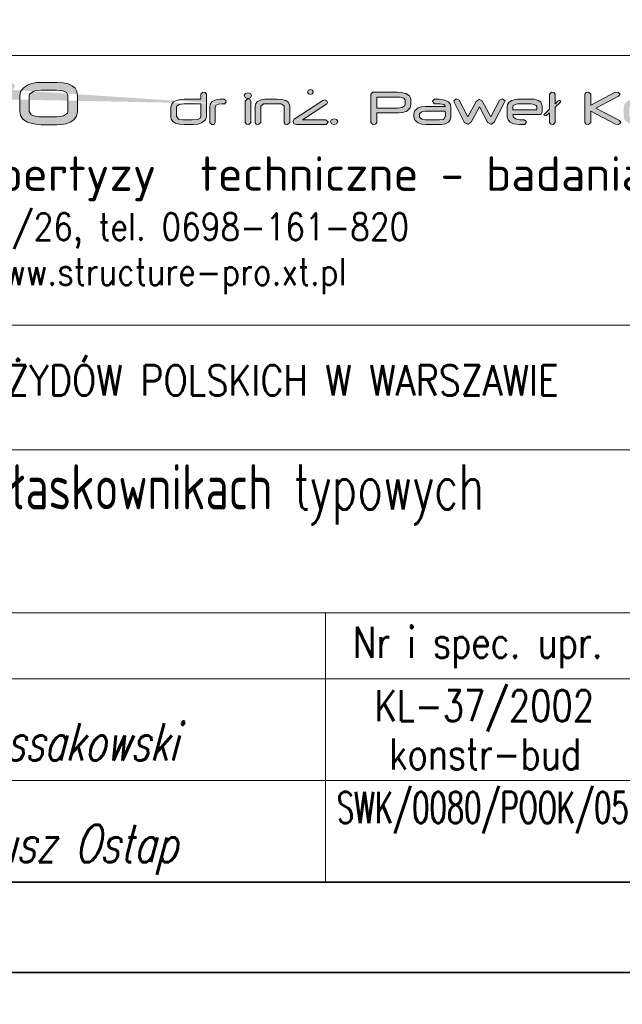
# Model space of a CAD drawing. Header units: millimetres. Extents: x -176817 to 571382, y -58489 to 156123.
# Tile 79 of 256: x -153543 to -152873, y 91067 to 92161. Entities that reach past the tile are written whole.
import ezdxf
from ezdxf.enums import TextEntityAlignment as Align

# ---------------------------------------------------------------- set-up
doc = ezdxf.new("R2010")
doc.units = ezdxf.units.MM
doc.header["$LTSCALE"] = 0.2
doc.layers.get('0').update_dxf_attribs({"lineweight": 13})
for name, color, linetype, lineweight in [('-AAA Kontur', 7, 'Continuous', 35), ('-AAA Widok', 2, 'Continuous', 30), ('Konstrukcja', 2, 'Continuous', 13), ('Prz', 5, 'Continuous', 13), ('SIATKA', 5, 'Continuous', 13), ('TABELA', 7, 'Continuous', 13)]:
    doc.layers.add(name, color=color, linetype=linetype, lineweight=lineweight)
doc.styles.add('Annotative', font='txt')
doc.styles.add('Pozycja 2', font='ariali.ttf', dxfattribs={"width": 0.8})
doc.styles.add('ROMANS', font='romans.shx')

# ---------------------------------------------------------------- blocks, each defined once
blk = doc.blocks.new('structure pro')
h = blk.add_hatch(color=7)
h.dxf.hatch_style = 1
h.paths.add_polyline_path([(739.2, 22.6), (739.75, 24.09), (741.79, 25.19), (745.17, 25.58), (748.07, 25.58), (749.33, 27.39), (749.17, 28.65), (747.37, 29.9), (747.13, 29.9), (743.75, 29.75), (741, 29.43), (738.81, 28.88), (738.33, 28.65), (735.98, 27.23), (734.56, 25.19), (734.09, 22.6), (734.09, 8.31), (734.09, 7.76), (735.9, 6.34), (738.18, 6.5), (739.2, 8.31)])
h.paths.add_polyline_path([(553.28, 43.25), (550.33, 45.35), (549.87, 45.35), (544.24, 45.15), (539.6, 44.63), (536, 43.65), (535.15, 43.39), (531.22, 40.96), (528.86, 37.63), (528.08, 33.24), (528.08, 9.48), (528.21, 8.44), (531.15, 6.21), (534.95, 6.47), (536.72, 9.42), (536.72, 33.24), (537.63, 35.79), (540.91, 37.56), (546.6, 38.22), (551.38, 38.28), (553.54, 41.29)])
h.paths.add_polyline_path([(115.83, 43.25), (112.82, 45.35), (112.42, 45.35), (106.8, 45.15), (102.15, 44.63), (98.48, 43.65), (97.7, 43.39), (93.77, 40.96), (91.42, 37.63), (90.63, 33.24), (90.63, 9.48), (90.7, 8.44), (93.71, 6.21), (97.44, 6.47), (99.2, 9.42), (99.2, 33.24), (100.12, 35.79), (103.46, 37.56), (109.15, 38.22), (113.93, 38.28), (116.02, 41.29)])
h.paths.add_polyline_path([(1436.84, 35.09), (1434.56, 35.72), (1432.28, 35.09), (1431.18, 33.12), (1432.28, 31.08), (1434.56, 30.45), (1436.84, 31.08), (1437.86, 33.12)])
h.paths.add_polyline_path([(1436.13, 29.75), (1433.93, 29.98), (1432.05, 28.02), (1432.05, 8.31), (1432.99, 6.58), (1435.27, 6.34), (1437.15, 8.31), (1437.15, 28.02)])
h.paths.add_polyline_path([(1405.27, 36.11), (1403.07, 36.19), (1401.18, 34.3), (1401.18, 8.31), (1403.07, 6.34), (1405.27, 6.58), (1406.29, 8.31), (1406.29, 15.45), (1423.96, 6.58), (1426.47, 6.34), (1428.59, 8.15), (1427.33, 10.03), (1411.08, 18.12), (1426.94, 26.06), (1428.28, 27.86), (1426.08, 29.67), (1423.72, 29.51), (1406.29, 20.79), (1406.29, 34.3)])
h.paths.add_polyline_path([(1385.4, 28.65), (1383.59, 29.9), (1380.45, 29.83), (1377.94, 29.75), (1377.15, 29.67), (1374.48, 29.35), (1373.38, 29.04), (1370.71, 27.86), (1369.14, 26.13), (1368.67, 23.86), (1368.67, 22.6), (1368.82, 20.95), (1369.77, 19.22), (1371.34, 17.81), (1373.62, 16.87), (1376.6, 16.32), (1380.21, 16.08), (1388.62, 16.08), (1389.09, 16.08), (1392.07, 15.53), (1393.01, 13.96), (1393.01, 13.1), (1392.94, 12.47), (1391.44, 11.13), (1388.22, 10.74), (1370.71, 10.74), (1369.77, 10.51), (1368.75, 8.31), (1368.82, 7.68), (1370.71, 6.34), (1388.14, 6.34), (1389.64, 6.42), (1392.78, 6.81), (1395.21, 7.68), (1397.02, 9.01), (1398.04, 10.82), (1398.43, 13.1), (1398.43, 14.2), (1398.43, 14.35), (1397.96, 16.55), (1396.78, 18.28), (1394.9, 19.54), (1392.23, 20.24), (1388.85, 20.48), (1380.29, 20.48), (1377.15, 20.71), (1374.64, 21.42), (1373.85, 22.6), (1373.85, 23.86), (1373.93, 24.33), (1376.36, 25.43), (1376.68, 25.43), (1379.9, 25.51), (1383.59, 25.51), (1384.22, 25.58), (1385.55, 27.39)])
h.paths.add_polyline_path([(1324.29, 28.8), (1321.55, 29.98), (1321.47, 29.98), (1319.19, 28.33), (1319.5, 27.08), (1328.85, 8.46), (1329.09, 8.15), (1332.07, 6.74), (1332.38, 6.74), (1335.21, 8.38), (1342.99, 22.76), (1350.6, 8.46), (1350.68, 8.31), (1353.67, 6.81), (1353.98, 6.81), (1356.81, 8.46), (1366.39, 27.08), (1366.7, 28.33), (1366.7, 28.41), (1364.27, 29.98), (1361.6, 28.8), (1353.67, 13.49), (1345.89, 27.78), (1345.89, 27.86), (1342.99, 29.51), (1342.75, 29.51), (1340, 27.78), (1332.23, 13.49)])
h.paths.add_polyline_path([(1308.59, 29.67), (1305.13, 29.9), (1296.49, 29.9), (1293.98, 29.75), (1291.15, 29.2), (1288.8, 28.33), (1286.6, 26.92), (1285.11, 24.8), (1284.56, 22.36), (1284.56, 13.65), (1284.95, 11.45), (1286.36, 9.41), (1288.8, 7.83), (1290.84, 7.13), (1293.59, 6.58), (1296.49, 6.34), (1305.13, 6.34), (1307.49, 6.5), (1310.32, 6.97), (1312.59, 7.76), (1314.56, 9.01), (1316.05, 11.05), (1316.6, 13.65), (1316.6, 22.36), (1316.6, 22.44), (1316.28, 24.72), (1315.26, 26.61), (1313.69, 28.02), (1311.49, 29.04)])
h.paths.add_polyline_path([(1296.57, 25.51), (1304.97, 25.51), (1308.43, 25.19), (1310.63, 24.33), (1311.34, 22.76), (1311.34, 13.65), (1311.18, 12.86), (1308.82, 11.29), (1307.8, 11.05), (1304.97, 10.74), (1296.57, 10.74), (1295.08, 10.74), (1292.41, 11.21), (1291, 11.84), (1289.74, 13.65), (1289.74, 22.36), (1289.97, 23.39), (1292.33, 24.96), (1293.67, 25.27)], flags=16)
h.paths.add_polyline_path([(1258.48, 36.11), (1256.28, 36.19), (1254.4, 34.3), (1254.4, 8.31), (1256.28, 6.34), (1258.48, 6.58), (1259.5, 8.31), (1259.5, 15.45), (1277.17, 6.58), (1279.69, 6.34), (1281.81, 8.15), (1280.55, 10.03), (1264.29, 18.12), (1280.16, 26.06), (1281.49, 27.86), (1279.29, 29.67), (1276.94, 29.51), (1259.5, 20.79), (1259.5, 34.3)])
h.paths.add_polyline_path([(1240.1, 29.75), (1235.86, 29.9), (1233.9, 27.94), (1233.9, 27.63), (1235.86, 25.51), (1237.04, 25.51), (1237.28, 25.51), (1238.14, 25.58), (1238.85, 25.58), (1240.57, 25.51), (1244.34, 24.8), (1245.84, 23.15), (1227.54, 23.15), (1223.61, 22.76), (1220.47, 21.66), (1220.31, 21.58), (1217.56, 19.3), (1216.7, 16.16), (1216.7, 13.18), (1216.7, 13.02), (1217.72, 10.11), (1220.71, 7.83), (1223.93, 6.74), (1227.69, 6.34), (1240.34, 6.34), (1242.15, 6.42), (1245.99, 7.05), (1248.74, 8.46), (1250.39, 10.58), (1250.94, 13.41), (1250.94, 22.68), (1250.55, 24.96), (1248.66, 27.39), (1245.29, 29.04), (1243.56, 29.35)])
h.paths.add_polyline_path([(1240.42, 10.74), (1227.54, 10.74), (1224.16, 11.21), (1221.88, 13.25), (1221.88, 16.24), (1224.08, 18.2), (1227.46, 18.75), (1245.76, 18.75), (1245.76, 17.89), (1245.84, 16.71), (1245.84, 15.53), (1245.84, 14.67), (1245.84, 14.12), (1244.34, 11.29), (1244.11, 11.13)], flags=16)
h.paths.add_polyline_path([(1200.91, 28.65), (1199.11, 29.9), (1196.04, 29.83), (1193.45, 29.75), (1192.67, 29.67), (1190, 29.35), (1188.9, 29.04), (1186.31, 27.86), (1184.74, 26.13), (1184.19, 23.86), (1184.19, 22.6), (1184.42, 20.95), (1185.29, 19.22), (1186.86, 17.81), (1189.13, 16.87), (1192.12, 16.32), (1195.73, 16.08), (1204.13, 16.08), (1204.61, 16.08), (1207.59, 15.53), (1208.53, 13.96), (1208.53, 13.1), (1208.45, 12.47), (1206.96, 11.13), (1203.74, 10.74), (1186.23, 10.74), (1185.29, 10.51), (1184.26, 8.31), (1184.34, 7.68), (1186.23, 6.34), (1203.66, 6.34), (1205.16, 6.42), (1208.3, 6.81), (1210.81, 7.68), (1212.54, 9.01), (1213.56, 10.82), (1213.95, 13.1), (1213.95, 14.2), (1213.95, 14.35), (1213.48, 16.55), (1212.3, 18.28), (1210.42, 19.54), (1207.75, 20.24), (1204.37, 20.48), (1195.81, 20.48), (1192.67, 20.71), (1190.15, 21.42), (1189.37, 22.6), (1189.37, 23.86), (1189.45, 24.33), (1191.88, 25.43), (1192.2, 25.43), (1195.42, 25.51), (1199.11, 25.51), (1199.74, 25.58), (1201.07, 27.39)])
h.paths.add_polyline_path([(1169.11, 28.65), (1167.3, 29.9), (1164.16, 29.83), (1161.65, 29.75), (1160.86, 29.67), (1158.19, 29.35), (1157.09, 29.04), (1154.42, 27.86), (1152.85, 26.13), (1152.38, 23.86), (1152.38, 22.6), (1152.54, 20.95), (1153.48, 19.22), (1155.05, 17.81), (1157.33, 16.87), (1160.23, 16.32), (1163.92, 16.08), (1172.33, 16.08), (1172.72, 16.08), (1175.7, 15.53), (1176.72, 13.96), (1176.72, 13.1), (1176.65, 12.47), (1175.15, 11.13), (1171.86, 10.74), (1154.34, 10.74), (1153.48, 10.51), (1152.46, 8.31), (1152.54, 7.68), (1154.34, 6.34), (1171.86, 6.34), (1173.35, 6.42), (1176.49, 6.81), (1178.92, 7.68), (1180.73, 9.01), (1181.75, 10.82), (1182.07, 13.1), (1182.07, 14.2), (1182.07, 14.35), (1181.67, 16.55), (1180.49, 18.28), (1178.61, 19.54), (1175.94, 20.24), (1172.56, 20.48), (1163.92, 20.48), (1160.78, 20.71), (1158.35, 21.42), (1157.48, 22.6), (1157.48, 23.86), (1157.64, 24.33), (1160.08, 25.43), (1160.39, 25.43), (1163.61, 25.51), (1167.3, 25.51), (1167.93, 25.58), (1169.26, 27.39)])
h.paths.add_polyline_path([(1141.62, 29.67), (1138.16, 29.9), (1129.52, 29.9), (1127.01, 29.75), (1124.18, 29.2), (1121.83, 28.33), (1119.63, 26.92), (1118.06, 24.8), (1117.59, 22.36), (1117.59, 13.65), (1117.98, 11.45), (1119.39, 9.41), (1121.83, 7.83), (1123.87, 7.13), (1126.62, 6.58), (1129.52, 6.34), (1138.16, 6.34), (1140.52, 6.5), (1143.35, 6.97), (1145.62, 7.76), (1147.59, 9.01), (1149.08, 11.05), (1149.63, 13.65), (1149.63, 22.36), (1149.63, 22.44), (1149.24, 24.72), (1148.29, 26.61), (1146.72, 28.02), (1144.45, 29.04)])
h.paths.add_polyline_path([(1129.6, 25.51), (1138.01, 25.51), (1141.46, 25.19), (1143.66, 24.33), (1144.37, 22.76), (1144.37, 13.65), (1144.13, 12.86), (1141.85, 11.29), (1140.83, 11.05), (1138.01, 10.74), (1129.6, 10.74), (1128.11, 10.74), (1125.44, 11.21), (1123.95, 11.84), (1122.77, 13.65), (1122.77, 22.36), (1123.01, 23.39), (1125.36, 24.96), (1126.7, 25.27)], flags=16)
h.paths.add_polyline_path([(1086.96, 34.3), (1084.99, 36.19), (1082.72, 36.11), (1081.62, 34.3), (1081.62, 8.31), (1082.72, 6.58), (1084.99, 6.34), (1086.96, 8.31), (1086.96, 18.67), (1109.81, 6.66), (1112.64, 6.34), (1114.84, 8.15), (1113.58, 10.03), (1091.75, 21.58), (1112.8, 32.65), (1114.13, 34.46), (1111.93, 36.19), (1108.95, 36.03), (1086.96, 24.33)])
h.paths.add_polyline_path([(1052.94, 36.11), (1050.74, 36.19), (1048.78, 34.3), (1048.78, 20.56), (1044.07, 15.92), (1043.59, 15.14), (1044.62, 14.35), (1046.11, 14.67), (1048.78, 17.26), (1048.78, 8.31), (1049.88, 6.58), (1052.08, 6.34), (1053.96, 8.31), (1053.96, 22.29), (1058.83, 27), (1059.22, 27.78), (1058.2, 28.57), (1056.79, 28.33), (1053.96, 25.58), (1053.96, 34.3)])
h.paths.add_polyline_path([(1034.65, 29.67), (1031.51, 29.9), (1021.93, 29.9), (1019.02, 29.75), (1016.2, 29.28), (1013.92, 28.49), (1011.56, 27), (1009.99, 24.96), (1009.52, 22.44), (1009.52, 13.8), (1009.52, 13.1), (1010.38, 10.66), (1012.35, 8.54), (1013.05, 8.07), (1015.41, 7.13), (1018.63, 6.58), (1021.14, 6.42), (1022.32, 6.42), (1025.39, 6.34), (1026.01, 6.42), (1027.27, 8.31), (1027.19, 9.41), (1025.39, 10.74), (1023.89, 10.74), (1021.22, 10.82), (1018.79, 11.13), (1017.53, 11.53), (1015.49, 13.02), (1014.86, 15.45), (1014.86, 15.61), (1040.54, 15.61), (1040.86, 15.61), (1041.96, 17.73), (1041.96, 23.39), (1041.8, 24.72), (1040.62, 26.92), (1038.27, 28.57), (1037.24, 29.04)])
h.paths.add_polyline_path([(1022.71, 25.58), (1026.41, 25.58), (1028.06, 25.58), (1031.9, 25.35), (1034.73, 24.88), (1036.38, 24.01), (1036.93, 22.99), (1036.93, 20.09), (1014.7, 20.09), (1014.7, 22.76), (1015.18, 24.01), (1017.92, 25.19), (1019.89, 25.43)], flags=16)
h.paths.add_polyline_path([(965.23, 28.8), (962.48, 29.98), (962.4, 29.98), (960.04, 28.33), (960.36, 27.08), (969.78, 8.46), (969.94, 8.15), (973, 6.74), (973.32, 6.74), (976.14, 8.38), (983.84, 22.76), (991.46, 8.46), (991.54, 8.31), (994.52, 6.81), (994.91, 6.81), (997.66, 8.46), (1007.24, 27.08), (1007.64, 28.33), (1007.64, 28.41), (1005.2, 29.98), (1002.45, 28.8), (994.52, 13.49), (986.82, 27.78), (986.75, 27.86), (983.84, 29.51), (983.68, 29.51), (980.85, 27.78), (973.16, 13.49)])
h.paths.add_polyline_path([(946.61, 29.75), (942.37, 29.9), (940.41, 27.94), (940.41, 27.63), (942.37, 25.51), (943.55, 25.51), (943.79, 25.51), (944.65, 25.58), (945.36, 25.58), (947.08, 25.51), (950.85, 24.8), (952.35, 23.15), (934.05, 23.15), (930.2, 22.76), (926.98, 21.66), (926.82, 21.58), (924.07, 19.3), (923.21, 16.16), (923.21, 13.18), (923.21, 13.02), (924.23, 10.11), (927.21, 7.83), (930.43, 6.74), (934.2, 6.34), (946.85, 6.34), (948.66, 6.42), (952.5, 7.05), (955.25, 8.46), (956.9, 10.58), (957.45, 13.41), (957.45, 22.68), (957.06, 24.96), (955.17, 27.39), (951.8, 29.04), (950.07, 29.35)])
h.paths.add_polyline_path([(946.93, 10.74), (934.05, 10.74), (930.67, 11.21), (928.39, 13.25), (928.39, 16.24), (930.59, 18.2), (933.97, 18.75), (952.27, 18.75), (952.27, 17.89), (952.35, 16.71), (952.35, 15.53), (952.35, 14.67), (952.35, 14.12), (950.85, 11.29), (950.62, 11.13)], flags=16)
h.paths.add_polyline_path([(911.82, 35.95), (907.89, 36.19), (885.28, 36.19), (883.31, 34.3), (883.31, 8.31), (885.28, 6.34), (887.63, 6.58), (888.81, 8.31), (888.81, 17.02), (907.66, 17.02), (909.07, 17.1), (912.76, 17.49), (915.98, 18.52), (917.4, 19.22), (919.68, 21.66), (920.46, 24.96), (920.46, 29.59), (920.38, 30.3), (918.97, 32.97), (915.75, 34.93), (915.12, 35.17)])
h.paths.add_polyline_path([(888.81, 31.79), (907.97, 31.79), (910.41, 31.71), (913.86, 30.85), (915.04, 29.2), (915.04, 25.11), (914.57, 23.54), (912.29, 22.05), (907.97, 21.5), (888.81, 21.5)], flags=16)
h.paths.add_polyline_path([(851.51, 11.05), (852.6, 9.09), (851.51, 7.05), (849.23, 6.42), (846.95, 7.05), (845.85, 9.09), (846.95, 11.05), (849.23, 11.68)])
h.paths.add_polyline_path([(828.34, 38.54), (827.32, 38.7), (825.59, 38.07), (824.72, 36.42), (825.59, 34.77), (827.39, 34.22), (829.12, 34.85), (829.99, 36.42), (829.75, 37.36), (829.2, 38.07)])
h.paths.add_polyline_path([(842.47, 28.41), (840.82, 29.12), (838.86, 28.49), (812.39, 11.29), (810.98, 9.17), (812.16, 7.05), (814.59, 6.34), (841.69, 6.34), (841.85, 6.34), (843.73, 8.54), (843.73, 8.7), (841.69, 10.74), (820.17, 10.82), (842.47, 25.35), (843.1, 26.68)])
h.paths.add_polyline_path([(801.01, 29.59), (796.45, 29.9), (788.05, 29.9), (784.99, 29.75), (781.14, 29.04), (778.39, 27.7), (776.74, 25.74), (776.19, 23.15), (776.19, 8.31), (777.21, 6.58), (779.41, 6.34), (781.37, 8.31), (781.37, 23.23), (781.37, 23.39), (783.89, 25.35), (785.3, 25.43), (787.58, 25.51), (796.45, 25.51), (798.96, 25.51), (800.38, 25.35), (800.77, 25.27), (802.97, 23.23), (802.97, 8.31), (804.07, 6.58), (806.27, 6.34), (808.23, 8.31), (808.23, 23.23), (808, 24.8), (806.82, 27.08), (804.46, 28.65)])
h.paths.add_polyline_path([(771.79, 35.09), (769.51, 35.72), (767.24, 35.09), (766.14, 33.12), (767.24, 31.08), (769.51, 30.45), (771.79, 31.08), (772.89, 33.12)])
h.paths.add_polyline_path([(771.16, 29.75), (768.96, 29.98), (767, 28.02), (767, 8.31), (768.02, 6.58), (770.22, 6.34), (772.18, 8.31), (772.18, 28.02)])
h.paths.add_polyline_path([(730.01, 36.03), (727.81, 36.19), (725.85, 34.3), (725.85, 29.67), (710.45, 29.67), (706.84, 29.51), (703.23, 28.65), (700.56, 27.23), (698.91, 25.11), (698.2, 22.36), (698.12, 20.09), (698.12, 16.08), (698.2, 13.02), (698.52, 11.21), (699.93, 9.09), (702.44, 7.6), (705.98, 6.66), (710.53, 6.34), (718.39, 6.34), (719.49, 6.42), (723.18, 6.81), (726.4, 7.83), (727.5, 8.38), (730.17, 10.66), (731.03, 13.57), (731.03, 34.3)])
h.paths.add_polyline_path([(717.91, 10.74), (710.45, 10.74), (709.35, 10.74), (706.06, 10.98), (705.03, 11.37), (703.39, 13.96), (703.39, 22.29), (703.7, 23.39), (705.9, 24.88), (710.3, 25.35), (725.85, 25.35), (725.85, 13.73), (725.22, 12.23), (722.63, 11.13)], flags=16)
h.paths.add_polyline_path([(598.24, 45.02), (592.41, 45.35), (578.08, 45.35), (573.83, 45.15), (569.18, 44.3), (565.19, 42.73), (561.52, 40.38), (558.97, 36.97), (558.12, 32.78), (558.12, 18.38), (558.77, 14.72), (561.13, 11.25), (565.25, 8.63), (568.59, 7.46), (573.17, 6.54), (578.08, 6.21), (592.41, 6.21), (596.34, 6.34), (601.05, 7.13), (604.91, 8.57), (608.12, 10.66), (610.67, 14.07), (611.52, 18.38), (611.52, 32.85), (611.52, 33.05), (610.93, 36.84), (609.36, 39.92), (606.68, 42.27), (602.95, 43.97)])
h.paths.add_polyline_path([(578.21, 38.08), (592.15, 38.08), (597.91, 37.63), (601.58, 36.06), (602.82, 33.44), (602.82, 18.38), (602.49, 17.01), (598.63, 14.39), (596.93, 13.93), (592.22, 13.41), (578.21, 13.41), (575.72, 13.54), (571.27, 14.26), (568.85, 15.31), (566.76, 18.38), (566.76, 32.78), (567.22, 34.55), (571.14, 37.1), (573.3, 37.69)], flags=16)
h.paths.add_polyline_path([(508.97, 45.09), (502.82, 45.35), (489.14, 45.35), (484.49, 45.22), (479.71, 44.63), (476.24, 43.65), (472.71, 41.55), (470.29, 38.15), (469.44, 33.77), (469.44, -1.45), (469.57, -2.43), (472.65, -4.65), (476.31, -4.33), (478.08, -1.45), (478.08, 6.54), (504.91, 6.54), (510.08, 6.8), (514.92, 7.78), (518.65, 9.42), (521.4, 11.84), (522.97, 14.92), (523.56, 18.65), (523.56, 33.83), (523.5, 34.55), (522.78, 37.82), (520.95, 40.57), (518.07, 42.67), (514.07, 44.17)])
h.paths.add_polyline_path([(504.91, 13.74), (478.08, 13.74), (478.08, 33.5), (478.08, 33.9), (479.52, 36.25), (483.31, 37.69), (489.47, 38.15), (502.95, 38.15), (506.09, 38.08), (510.08, 37.76), (512.9, 36.84), (514.86, 33.77), (514.86, 18.52), (513.94, 16.09), (510.67, 14.33)], flags=16)
h.paths.add_polyline_path([(405.23, 45.02), (400.13, 45.41), (384.03, 45.41), (379.25, 45.22), (374.61, 44.43), (370.74, 43.06), (366.75, 40.57), (364.2, 37.17), (363.35, 32.98), (363.35, 18.58), (363.41, 17.47), (364.85, 13.41), (368.13, 9.81), (369.3, 9.09), (373.3, 7.46), (378.6, 6.47), (382.79, 6.28), (384.75, 6.21), (389.85, 6.21), (390.9, 6.28), (393.06, 9.42), (392.8, 11.32), (389.85, 13.41), (387.37, 13.48), (382.98, 13.61), (378.79, 14.13), (376.83, 14.79), (373.43, 17.34), (372.25, 21.26), (372.25, 21.59), (415.12, 21.59), (415.64, 21.59), (417.47, 25.13), (417.47, 34.55), (417.28, 36.78), (415.25, 40.44), (411.32, 43.19), (409.62, 43.91)])
h.paths.add_polyline_path([(385.4, 38.22), (391.56, 38.28), (394.24, 38.22), (400.72, 37.82), (405.37, 36.97), (408.18, 35.66), (409.1, 33.83), (409.1, 29.05), (371.99, 29.05), (371.99, 33.5), (372.84, 35.6), (377.42, 37.56), (380.69, 37.95)], flags=16)
edge = h.paths.add_edge_path()
edge.add_line((357.72, 38.28), (359.88, 41.29))
edge.add_line((359.88, 41.29), (359.62, 43.25))
edge.add_line((359.62, 43.25), (356.67, 45.35))
edge.add_line((356.67, 45.35), (356.21, 45.35))
edge.add_line((356.21, 45.35), (350.59, 45.15))
edge.add_line((350.59, 45.15), (345.94, 44.63))
edge.add_line((345.94, 44.63), (342.34, 43.65))
edge.add_line((342.34, 43.65), (341.49, 43.39))
edge.add_line((341.49, 43.39), (337.56, 40.96))
edge.add_line((337.56, 40.96), (335.21, 37.63))
edge.add_line((335.21, 37.63), (334.42, 33.24))
edge.add_line((334.42, 33.24), (334.42, 9.48))
edge.add_line((334.42, 9.48), (334.55, 8.44))
edge.add_line((334.55, 8.44), (337.5, 6.21))
edge.add_line((337.5, 6.21), (341.23, 6.47))
edge.add_line((341.23, 6.47), (343.06, 9.42))
edge.add_line((343.06, 9.42), (343.06, 33.24))
edge.add_line((343.06, 33.24), (343.98, 35.79))
edge.add_line((343.98, 35.79), (347.25, 37.56))
edge.add_line((347.25, 37.56), (352.94, 38.22))
edge.add_line((352.94, 38.22), (357.72, 38.28))
edge.add_line((357.72, 38.28), (352.94, 38.22))
h.paths.add_polyline_path([(281.74, 45.09), (278.01, 45.35), (276.96, 45.28), (274.8, 42.14), (274.8, 17.86), (274.86, 16.88), (275.65, 13.61), (277.55, 10.92), (280.49, 8.9), (284.55, 7.39), (289.66, 6.47), (295.81, 6.21), (299.87, 6.21), (300.19, 6.15), (302.74, 6.15), (304.51, 6.08), (305.23, 6.08), (311.71, 6.34), (317.14, 7.13), (321.59, 8.31), (325.06, 10.01), (327.55, 12.17), (328.99, 14.79), (329.51, 17.86), (329.51, 42.14), (329.38, 43.25), (326.31, 45.35), (322.51, 45.09), (320.74, 42.14), (320.74, 17.8), (320.74, 17.21), (319.04, 15.11), (315.05, 13.87), (308.63, 13.41), (295.81, 13.41), (293.71, 13.48), (288.02, 14.13), (284.55, 15.57), (283.44, 17.86), (283.44, 42.14)])
h.paths.add_polyline_path([(252.15, 55.69), (248.49, 55.95), (247.51, 55.89), (245.28, 52.74), (245.28, 45.02), (242.53, 45.02), (240.96, 44.83), (238.93, 41.49), (240.96, 38.08), (242.53, 37.95), (245.28, 37.89), (245.28, 9.42), (247.05, 6.47), (250.71, 6.21), (251.76, 6.28), (253.92, 9.42), (253.92, 37.89), (267.53, 37.89), (268.58, 37.95), (270.81, 41.03), (270.54, 42.93), (267.53, 45.02), (253.92, 45.02), (253.92, 52.74)])
h.paths.add_polyline_path([(236.05, 43.32), (232.91, 45.35), (198.75, 45.35), (194.17, 45.15), (189.19, 44.24), (185.33, 42.6), (182.58, 40.31), (180.95, 37.23), (180.42, 33.5), (180.42, 18.06), (181.14, 13.87), (183.43, 10.4), (187.36, 7.98), (190.18, 7.06), (194.76, 6.41), (200.58, 6.21), (232.45, 6.21), (234.35, 6.47), (236.45, 9.42), (236.19, 11.32), (233.24, 13.41), (200.84, 13.41), (199.01, 13.48), (193.45, 14.2), (190.11, 15.83), (189, 18.45), (189, 33.77), (189.98, 35.99), (193.38, 37.56), (199.4, 38.08), (232.91, 38.08), (234.35, 38.35), (236.25, 41.75)])
h.paths.add_polyline_path([(127.87, 45.09), (124.21, 45.35), (123.16, 45.28), (121, 42.14), (121, 17.86), (121, 16.88), (121.85, 13.61), (123.75, 10.92), (126.69, 8.9), (130.75, 7.39), (135.79, 6.47), (141.94, 6.21), (146, 6.21), (146.33, 6.15), (148.88, 6.15), (150.71, 6.08), (151.43, 6.08), (157.85, 6.34), (163.28, 7.13), (167.79, 8.31), (171.2, 10.01), (173.68, 12.17), (175.19, 14.79), (175.65, 17.86), (175.65, 42.14), (175.58, 43.25), (172.44, 45.35), (168.71, 45.09), (166.94, 42.14), (166.94, 17.8), (166.88, 17.21), (165.24, 15.11), (161.18, 13.87), (154.83, 13.41), (141.94, 13.41), (139.91, 13.48), (134.15, 14.13), (130.75, 15.57), (129.57, 17.86), (129.57, 42.14)])
h.paths.add_polyline_path([(69.3, 55.69), (65.63, 55.95), (64.65, 55.89), (62.49, 52.74), (62.49, 45.02), (59.67, 45.02), (58.1, 44.83), (56.07, 41.49), (58.1, 38.08), (59.67, 37.95), (62.49, 37.89), (62.49, 9.42), (64.19, 6.47), (67.92, 6.21), (68.9, 6.28), (71.06, 9.42), (71.06, 37.89), (84.68, 37.89), (85.79, 37.95), (87.95, 41.03), (87.69, 42.93), (84.68, 45.02), (71.06, 45.02), (71.06, 52.74)])
h.paths.add_polyline_path([(31.73, 43.25), (28.78, 45.35), (23.55, 45.35), (19.29, 45.15), (17.98, 45.09), (13.6, 44.5), (11.7, 44.04), (7.38, 42.08), (4.7, 39.13), (3.85, 35.34), (3.85, 33.18), (4.18, 30.49), (5.68, 27.61), (8.3, 25.32), (12.09, 23.69), (17.07, 22.77), (23.16, 22.44), (37.16, 22.44), (37.88, 22.44), (42.85, 21.46), (44.49, 18.84), (44.49, 17.4), (44.36, 16.36), (41.87, 14.2), (36.44, 13.41), (7.25, 13.41), (5.75, 13.15), (4.04, 9.42), (4.18, 8.37), (7.25, 6.21), (36.38, 6.21), (38.8, 6.28), (44.1, 6.93), (48.16, 8.44), (51.1, 10.66), (52.87, 13.61), (53.46, 17.4), (53.46, 19.17), (53.46, 19.5), (52.74, 23.16), (50.77, 26.04), (47.57, 28.14), (43.18, 29.38), (37.49, 29.77), (23.22, 29.77), (17.98, 30.03), (13.86, 31.21), (12.49, 33.31), (12.49, 35.34), (12.62, 36.12), (16.74, 37.95), (17.26, 38.02), (22.57, 38.08), (28.78, 38.08), (29.83, 38.22), (31.99, 41.29)])
edge = h.paths.add_edge_path()
edge.add_line((748.07, 25.58), (745.17, 25.58))
edge.add_line((551.38, 38.28), (546.6, 38.22))
edge.add_line((113.93, 38.28), (109.15, 38.22))
at = {"color": 7, "lineweight": 0}
for p, q in [((558.97, 36.97), (558.12, 32.78)), ((561.52, 40.38), (558.97, 36.97)), ((565.19, 42.73), (561.52, 40.38)), ((569.18, 44.3), (565.19, 42.73)), ((567.22, 34.55), (571.14, 37.1)), ((573.83, 45.15), (569.18, 44.3)), ((571.14, 37.1), (573.3, 37.69)), ((573.3, 37.69), (578.21, 38.08)), ((578.08, 45.35), (573.83, 45.15)), ((592.41, 45.35), (578.08, 45.35)), ((578.21, 38.08), (592.15, 38.08)), ((592.15, 38.08), (597.91, 37.63)), ((598.24, 45.02), (592.41, 45.35)), ((597.91, 37.63), (601.58, 36.06)), ((602.95, 43.97), (598.24, 45.02)), ((606.68, 42.27), (602.95, 43.97)), ((609.36, 39.92), (606.68, 42.27)), ((610.93, 36.84), (609.36, 39.92)), ((611.52, 33.05), (610.93, 36.84)), ((825.59, 38.07), (824.72, 36.42)), ((827.32, 38.7), (825.59, 38.07)), ((828.34, 38.54), (827.32, 38.7)), ((829.2, 38.07), (828.34, 38.54)), ((829.75, 37.36), (829.2, 38.07)), ((829.99, 36.42), (829.75, 37.36)), ((558.12, 32.78), (558.12, 18.38)), ((566.76, 32.78), (567.22, 34.55)), ((566.76, 18.38), (566.76, 32.78)), ((601.58, 36.06), (602.82, 33.44)), ((602.82, 33.44), (602.82, 18.38)), ((611.52, 32.85), (611.52, 33.05)), ((611.52, 18.38), (611.52, 32.85)), ((703.23, 28.65), (700.56, 27.23)), ((706.84, 29.51), (703.23, 28.65)), ((710.45, 29.67), (706.84, 29.51)), ((725.85, 29.67), (710.45, 29.67)), ((727.81, 36.19), (725.85, 34.3)), ((725.85, 34.3), (725.85, 29.67)), ((730.01, 36.03), (727.81, 36.19)), ((731.03, 34.3), (730.01, 36.03)), ((731.03, 13.57), (731.03, 34.3)), ((767.24, 35.09), (766.14, 33.12)), ((766.14, 33.12), (767.24, 31.08)), ((768.96, 29.98), (767, 28.02)), ((767, 28.02), (767, 8.31)), ((769.51, 35.72), (767.24, 35.09)), ((767.24, 31.08), (769.51, 30.45)), ((771.16, 29.75), (768.96, 29.98)), ((771.79, 35.09), (769.51, 35.72)), ((769.51, 30.45), (771.79, 31.08)), ((772.18, 28.02), (771.16, 29.75)), ((772.89, 33.12), (771.79, 35.09)), ((771.79, 31.08), (772.89, 33.12)), ((772.18, 8.31), (772.18, 28.02)), ((778.39, 27.7), (776.74, 25.74)), ((781.14, 29.04), (778.39, 27.7)), ((784.99, 29.75), (781.14, 29.04)), ((788.05, 29.9), (784.99, 29.75)), ((796.45, 29.9), (788.05, 29.9)), ((801.01, 29.59), (796.45, 29.9)), ((804.46, 28.65), (801.01, 29.59)), ((806.82, 27.08), (804.46, 28.65)), ((838.86, 28.49), (812.39, 11.29)), ((824.72, 36.42), (825.59, 34.77)), ((825.59, 34.77), (827.39, 34.22)), ((827.39, 34.22), (829.12, 34.85)), ((829.12, 34.85), (829.99, 36.42)), ((840.82, 29.12), (838.86, 28.49)), ((842.47, 28.41), (840.82, 29.12)), ((843.1, 26.68), (842.47, 28.41)), ((885.28, 36.19), (883.31, 34.3)), ((883.31, 34.3), (883.31, 8.31)), ((907.89, 36.19), (885.28, 36.19)), ((888.81, 21.5), (888.81, 31.79)), ((888.81, 31.79), (907.97, 31.79)), ((911.82, 35.95), (907.89, 36.19)), ((907.97, 31.79), (910.41, 31.71)), ((910.41, 31.71), (913.86, 30.85)), ((915.12, 35.17), (911.82, 35.95)), ((913.86, 30.85), (915.04, 29.2)), ((915.04, 29.2), (915.04, 25.11)), ((915.75, 34.93), (915.12, 35.17)), ((918.97, 32.97), (915.75, 34.93)), ((920.38, 30.3), (918.97, 32.97)), ((920.46, 29.59), (920.38, 30.3)), ((920.46, 24.96), (920.46, 29.59)), ((942.37, 29.9), (940.41, 27.94)), ((940.41, 27.94), (940.41, 27.63)), ((940.41, 27.63), (942.37, 25.51)), ((946.61, 29.75), (942.37, 29.9)), ((950.07, 29.35), (946.61, 29.75)), ((951.8, 29.04), (950.07, 29.35)), ((955.17, 27.39), (951.8, 29.04)), ((957.06, 24.96), (955.17, 27.39)), ((962.4, 29.98), (960.04, 28.33)), ((960.04, 28.33), (960.36, 27.08)), ((962.48, 29.98), (962.4, 29.98)), ((965.23, 28.8), (962.48, 29.98)), ((973.16, 13.49), (965.23, 28.8)), ((980.85, 27.78), (973.16, 13.49)), ((983.68, 29.51), (980.85, 27.78)), ((983.84, 29.51), (983.68, 29.51)), ((986.75, 27.86), (983.84, 29.51)), ((986.82, 27.78), (986.75, 27.86)), ((994.52, 13.49), (986.82, 27.78)), ((1002.45, 28.8), (994.52, 13.49)), ((1005.2, 29.98), (1002.45, 28.8)), ((1007.64, 28.41), (1005.2, 29.98)), ((1007.24, 27.08), (1007.64, 28.33)), ((1007.64, 28.33), (1007.64, 28.41)), ((1013.92, 28.49), (1011.56, 27)), ((1016.2, 29.28), (1013.92, 28.49)), ((1019.02, 29.75), (1016.2, 29.28)), ((1021.93, 29.9), (1019.02, 29.75)), ((1031.51, 29.9), (1021.93, 29.9)), ((1034.65, 29.67), (1031.51, 29.9)), ((1037.24, 29.04), (1034.65, 29.67)), ((1038.27, 28.57), (1037.24, 29.04)), ((1040.62, 26.92), (1038.27, 28.57)), ((1050.74, 36.19), (1048.78, 34.3)), ((1048.78, 34.3), (1048.78, 20.56)), ((1052.94, 36.11), (1050.74, 36.19)), ((1053.96, 34.3), (1052.94, 36.11)), ((1053.96, 25.58), (1053.96, 34.3)), ((1056.79, 28.33), (1053.96, 25.58)), ((1058.2, 28.57), (1056.79, 28.33)), ((1059.22, 27.78), (1058.2, 28.57)), ((1058.83, 27), (1059.22, 27.78)), ((1082.72, 36.11), (1081.62, 34.3)), ((1081.62, 34.3), (1081.62, 8.31)), ((1084.99, 36.19), (1082.72, 36.11)), ((1086.96, 34.3), (1084.99, 36.19)), ((1108.95, 36.03), (1086.96, 24.33)), ((1086.96, 24.33), (1086.96, 34.3)), ((1091.75, 21.58), (1112.8, 32.65)), ((1111.93, 36.19), (1108.95, 36.03)), ((1114.13, 34.46), (1111.93, 36.19)), ((1112.8, 32.65), (1114.13, 34.46)), ((558.12, 18.38), (558.77, 14.72)), ((568.85, 15.31), (566.76, 18.38)), ((602.82, 18.38), (602.49, 17.01)), ((610.67, 14.07), (611.52, 18.38)), ((698.2, 22.36), (698.12, 20.09)), ((698.12, 20.09), (698.12, 16.08)), ((698.91, 25.11), (698.2, 22.36)), ((700.56, 27.23), (698.91, 25.11)), ((703.39, 22.29), (703.7, 23.39)), ((703.39, 13.96), (703.39, 22.29)), ((703.7, 23.39), (705.9, 24.88)), ((705.9, 24.88), (710.3, 25.35)), ((710.3, 25.35), (725.85, 25.35)), ((725.85, 25.35), (725.85, 13.73)), ((748.07, 25.58), (745.17, 25.58)), ((776.74, 25.74), (776.19, 23.15)), ((776.19, 23.15), (776.19, 8.31)), ((781.37, 23.39), (783.89, 25.35)), ((781.37, 23.23), (781.37, 23.39)), ((781.37, 8.31), (781.37, 23.23)), ((783.89, 25.35), (785.3, 25.43)), ((785.3, 25.43), (787.58, 25.51)), ((787.58, 25.51), (796.45, 25.51)), ((796.45, 25.51), (798.96, 25.51)), ((798.96, 25.51), (800.38, 25.35)), ((800.38, 25.35), (800.77, 25.27)), ((800.77, 25.27), (802.97, 23.23)), ((802.97, 23.23), (802.97, 8.31)), ((808, 24.8), (806.82, 27.08)), ((808.23, 23.23), (808, 24.8)), ((808.23, 8.31), (808.23, 23.23)), ((820.17, 10.82), (842.47, 25.35)), ((842.47, 25.35), (843.1, 26.68)), ((907.97, 21.5), (888.81, 21.5)), ((912.29, 22.05), (907.97, 21.5)), ((914.57, 23.54), (912.29, 22.05)), ((912.76, 17.49), (915.98, 18.52)), ((915.04, 25.11), (914.57, 23.54)), ((915.98, 18.52), (917.4, 19.22)), ((917.4, 19.22), (919.68, 21.66)), ((919.68, 21.66), (920.46, 24.96)), ((924.07, 19.3), (923.21, 16.16)), ((926.82, 21.58), (924.07, 19.3)), ((926.98, 21.66), (926.82, 21.58)), ((930.2, 22.76), (926.98, 21.66)), ((934.05, 23.15), (930.2, 22.76)), ((930.59, 18.2), (933.97, 18.75)), ((933.97, 18.75), (952.27, 18.75)), ((952.35, 23.15), (934.05, 23.15)), ((934.05, 23.15), (934.05, 23.15)), ((942.37, 25.51), (943.55, 25.51)), ((943.55, 25.51), (943.79, 25.51)), ((943.79, 25.51), (944.65, 25.58)), ((944.65, 25.58), (945.36, 25.58)), ((945.36, 25.58), (947.08, 25.51)), ((947.08, 25.51), (950.85, 24.8)), ((950.85, 24.8), (952.35, 23.15)), ((952.27, 18.75), (952.27, 17.89)), ((957.45, 22.68), (957.06, 24.96)), ((957.45, 13.41), (957.45, 22.68)), ((960.36, 27.08), (969.78, 8.46)), ((976.14, 8.38), (983.84, 22.76)), ((983.84, 22.76), (991.46, 8.46)), ((997.66, 8.46), (1007.24, 27.08)), ((1009.99, 24.96), (1009.52, 22.44)), ((1009.52, 22.44), (1009.52, 13.8)), ((1011.56, 27), (1009.99, 24.96)), ((1014.7, 22.76), (1015.18, 24.01)), ((1014.7, 20.09), (1014.7, 22.76)), ((1036.93, 20.09), (1014.7, 20.09)), ((1015.18, 24.01), (1017.92, 25.19)), ((1017.92, 25.19), (1019.89, 25.43)), ((1019.89, 25.43), (1022.71, 25.58)), ((1022.71, 25.58), (1026.41, 25.58)), ((1026.41, 25.58), (1028.06, 25.58)), ((1028.06, 25.58), (1031.9, 25.35)), ((1031.9, 25.35), (1034.73, 24.88)), ((1034.73, 24.88), (1036.38, 24.01)), ((1036.38, 24.01), (1036.93, 22.99)), ((1036.93, 22.99), (1036.93, 20.09)), ((1041.8, 24.72), (1040.62, 26.92)), ((1041.96, 23.39), (1041.8, 24.72)), ((1041.96, 17.73), (1041.96, 23.39)), ((1048.78, 20.56), (1044.07, 15.92)), ((1053.96, 22.29), (1058.83, 27)), ((1053.96, 8.31), (1053.96, 22.29)), ((1086.96, 18.67), (1109.81, 6.66)), ((1086.96, 8.31), (1086.96, 18.67)), ((1113.58, 10.03), (1091.75, 21.58)), ((558.77, 14.72), (561.13, 11.25)), ((561.13, 11.25), (565.25, 8.63)), ((571.27, 14.26), (568.85, 15.31)), ((575.72, 13.54), (571.27, 14.26)), ((578.21, 13.41), (575.72, 13.54)), ((592.22, 13.41), (578.21, 13.41)), ((596.93, 13.93), (592.22, 13.41)), ((598.63, 14.39), (596.93, 13.93)), ((602.49, 17.01), (598.63, 14.39)), ((604.91, 8.57), (608.12, 10.66)), ((608.12, 10.66), (610.67, 14.07)), ((698.12, 16.08), (698.2, 13.02)), ((698.2, 13.02), (698.52, 11.21)), ((698.52, 11.21), (699.93, 9.09)), ((705.03, 11.37), (703.39, 13.96)), ((706.06, 10.98), (705.03, 11.37)), ((709.35, 10.74), (706.06, 10.98)), ((710.45, 10.74), (709.35, 10.74)), ((717.91, 10.74), (710.45, 10.74)), ((722.63, 11.13), (717.91, 10.74)), ((725.22, 12.23), (722.63, 11.13)), ((725.85, 13.73), (725.22, 12.23)), ((727.5, 8.38), (730.17, 10.66)), ((730.17, 10.66), (731.03, 13.57)), ((812.39, 11.29), (810.98, 9.17)), ((810.98, 9.17), (812.16, 7.05)), ((841.69, 10.74), (820.17, 10.82)), ((843.73, 8.7), (841.69, 10.74)), ((845.85, 9.09), (846.95, 11.05)), ((846.95, 11.05), (849.23, 11.68)), ((846.95, 11.05), (846.95, 11.05)), ((849.23, 11.68), (849.23, 11.68)), ((849.23, 11.68), (851.51, 11.05)), ((851.51, 11.05), (851.51, 11.05)), ((851.51, 11.05), (852.6, 9.09)), ((888.81, 8.31), (888.81, 17.02)), ((888.81, 17.02), (907.66, 17.02)), ((907.66, 17.02), (909.07, 17.1)), ((909.07, 17.1), (912.76, 17.49)), ((923.21, 16.16), (923.21, 13.18)), ((923.21, 13.18), (923.21, 13.02)), ((923.21, 13.02), (924.23, 10.11)), ((924.23, 10.11), (927.21, 7.83)), ((928.39, 16.24), (930.59, 18.2)), ((928.39, 13.25), (928.39, 16.24)), ((930.67, 11.21), (928.39, 13.25)), ((934.05, 10.74), (930.67, 11.21)), ((946.93, 10.74), (934.05, 10.74)), ((950.62, 11.13), (946.93, 10.74)), ((950.85, 11.29), (950.62, 11.13)), ((952.35, 14.12), (950.85, 11.29)), ((952.27, 17.89), (952.35, 16.71)), ((952.35, 16.71), (952.35, 15.53)), ((952.35, 15.53), (952.35, 14.67)), ((952.35, 14.67), (952.35, 14.12)), ((955.25, 8.46), (956.9, 10.58)), ((956.9, 10.58), (957.45, 13.41)), ((1009.52, 13.8), (1009.52, 13.1)), ((1009.52, 13.1), (1010.38, 10.66)), ((1010.38, 10.66), (1012.35, 8.54)), ((1014.86, 15.45), (1014.86, 15.61)), ((1014.86, 15.61), (1040.54, 15.61)), ((1015.49, 13.02), (1014.86, 15.45)), ((1017.53, 11.53), (1015.49, 13.02)), ((1018.79, 11.13), (1017.53, 11.53)), ((1021.22, 10.82), (1018.79, 11.13)), ((1023.89, 10.74), (1021.22, 10.82)), ((1025.39, 10.74), (1023.89, 10.74)), ((1027.19, 9.41), (1025.39, 10.74)), ((1027.27, 8.31), (1027.19, 9.41)), ((1040.54, 15.61), (1040.86, 15.61)), ((1040.86, 15.61), (1041.96, 17.73)), ((1044.07, 15.92), (1043.59, 15.14)), ((1043.59, 15.14), (1044.62, 14.35)), ((1044.62, 14.35), (1046.11, 14.67)), ((1046.11, 14.67), (1048.78, 17.26)), ((1048.78, 17.26), (1048.78, 8.31)), ((1114.84, 8.15), (1113.58, 10.03)), ((565.25, 8.63), (568.59, 7.46)), ((568.59, 7.46), (573.17, 6.54)), ((573.17, 6.54), (578.08, 6.21)), ((578.08, 6.21), (592.41, 6.21)), ((592.41, 6.21), (596.34, 6.34)), ((596.34, 6.34), (601.05, 7.13)), ((601.05, 7.13), (604.91, 8.57)), ((699.93, 9.09), (702.44, 7.6)), ((702.44, 7.6), (705.98, 6.66)), ((705.98, 6.66), (710.53, 6.34)), ((710.53, 6.34), (718.39, 6.34)), ((718.39, 6.34), (719.49, 6.42)), ((719.49, 6.42), (723.18, 6.81)), ((723.18, 6.81), (726.4, 7.83)), ((726.4, 7.83), (727.5, 8.38)), ((767, 8.31), (768.02, 6.58)), ((768.02, 6.58), (770.22, 6.34)), ((770.22, 6.34), (772.18, 8.31)), ((776.19, 8.31), (777.21, 6.58)), ((777.21, 6.58), (779.41, 6.34)), ((779.41, 6.34), (781.37, 8.31)), ((802.97, 8.31), (804.07, 6.58)), ((804.07, 6.58), (806.27, 6.34)), ((806.27, 6.34), (808.23, 8.31)), ((812.16, 7.05), (814.59, 6.34)), ((814.59, 6.34), (841.69, 6.34)), ((841.69, 6.34), (841.85, 6.34)), ((841.85, 6.34), (843.73, 8.54)), ((843.73, 8.54), (843.73, 8.7)), ((846.95, 7.05), (845.85, 9.09)), ((845.85, 9.09), (845.85, 9.09)), ((849.23, 6.42), (846.95, 7.05)), ((846.95, 7.05), (846.95, 7.05)), ((851.51, 7.05), (849.23, 6.42)), ((849.23, 6.42), (849.23, 6.42)), ((852.6, 9.09), (851.51, 7.05)), ((851.51, 7.05), (851.51, 7.05)), ((852.6, 9.09), (852.6, 9.09)), ((852.6, 9.09), (852.6, 9.09)), ((852.6, 9.09), (852.6, 9.09)), ((883.31, 8.31), (885.28, 6.34)), ((885.28, 6.34), (887.63, 6.58)), ((887.63, 6.58), (888.81, 8.31)), ((927.21, 7.83), (927.21, 7.83)), ((927.21, 7.83), (930.43, 6.74)), ((930.43, 6.74), (934.2, 6.34)), ((934.2, 6.34), (946.85, 6.34)), ((946.85, 6.34), (948.66, 6.42)), ((948.66, 6.42), (952.5, 7.05)), ((952.5, 7.05), (955.25, 8.46)), ((969.78, 8.46), (969.94, 8.15)), ((969.94, 8.15), (973, 6.74)), ((973, 6.74), (973.32, 6.74)), ((973.32, 6.74), (976.14, 8.38)), ((991.46, 8.46), (991.54, 8.31)), ((991.54, 8.31), (994.52, 6.81)), ((994.52, 6.81), (994.91, 6.81)), ((994.91, 6.81), (997.66, 8.46)), ((1012.35, 8.54), (1013.05, 8.07)), ((1013.05, 8.07), (1015.41, 7.13)), ((1015.41, 7.13), (1018.63, 6.58)), ((1018.63, 6.58), (1021.14, 6.42)), ((1021.14, 6.42), (1022.32, 6.42)), ((1022.32, 6.42), (1025.39, 6.34)), ((1025.39, 6.34), (1026.01, 6.42)), ((1026.01, 6.42), (1027.27, 8.31)), ((1048.78, 8.31), (1049.88, 6.58)), ((1049.88, 6.58), (1052.08, 6.34)), ((1052.08, 6.34), (1053.96, 8.31)), ((1081.62, 8.31), (1082.72, 6.58)), ((1082.72, 6.58), (1084.99, 6.34)), ((1084.99, 6.34), (1086.96, 8.31)), ((1109.81, 6.66), (1112.64, 6.34)), ((1112.64, 6.34), (1114.84, 8.15))]:
    blk.add_line(p, q, dxfattribs=at)
blk.add_lwpolyline([(739.2, 22.6), (739.75, 24.09), (741.79, 25.19), (745.17, 25.58), (748.07, 25.58), (749.33, 27.39), (749.17, 28.65), (747.37, 29.9), (747.13, 29.9), (743.75, 29.75), (741, 29.43), (738.81, 28.88), (738.33, 28.65), (735.98, 27.23), (734.56, 25.19), (734.09, 22.6), (734.09, 8.31), (734.09, 7.76), (735.9, 6.34), (738.18, 6.5), (739.2, 8.31)], close=True, dxfattribs=at)
blk = doc.blocks.new('A$C72E22663')
at = {"layer": 'Prz'}
blk.add_lwpolyline([(-1140, 0), (0, 0), (0, 459.29), (-1140, 459.29)], close=True, dxfattribs=at)
at = {"layer": 'TABELA', "color": 3}
for p, q in [((-1140, 309.42), (-248.8, 309.42)), ((-1140, 240.18), (-248.8, 240.18)), ((-1140, 149.76), (-248.8, 149.76)), ((-624.74, 56.54), (-624.74, 149.76)), ((-1140, 113.08), (-248.8, 113.08)), ((-624.74, 0), (-624.74, 93.22))]:
    blk.add_line(p, q, dxfattribs=at)
at = {"layer": 'TABELA', "color": 2}
blk.add_line((-1140, 56.54), (-248.8, 56.54), dxfattribs=at)
at = {"color": 7, "xscale": 0.6000000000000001, "yscale": 0.6000000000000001, "zscale": 0.6000000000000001}
blk.add_blockref('structure pro', (-1129.49, 417.06), dxfattribs=at)
at = {"layer": 'Konstrukcja', "color": 3, "insert": (-1129.09, 287.2), "char_height": 16.8, "width": 819.9123, "attachment_point": 1, "style": 'ROMANS'}
blk.add_mtext('\\pt151.2;{\\W0.9;\\C4;Inwestycja:\\W0.7;  ^I\\W0.85;MUZEUM HISTORII ŻYDÓW POLSKICH W WARSZAWIE }', dxfattribs=at)
at = {"layer": 'TABELA', "color": 4, "style": 'ROMANS'}
for s, width, p in [('Nr i spec. upr.', 0.8, (-609.4, 124.65)), ('KL-37/2002', 0.8, (-597.45, 89.49)), ('konstr-bud', 0.8, (-589.19, 62.68)), ('SWK/0080/POOK/05', 0.65, (-618.42, 32.95))]:
    blk.add_text(s, height=17.28, rotation=360, dxfattribs=dict(at, width=width)).set_placement(p)
at = {"layer": 'TABELA', "color": 3, "style": 'ROMANS', "oblique": 15}
for s, width, p, p2 in [('dr inż. Paweł Kossakowski', 0.608363, (-965.19, 67.68), (-706.88, 67.68)), ('mgr inż. Arkadiusz Ostap', 0.634942, (-965.19, 11.14), (-706.88, 11.14))]:
    blk.add_text(s, height=20.736, rotation=360, dxfattribs=dict(at, width=width)).set_placement(p, p2, align=Align.FIT)
at = {"layer": 'TABELA', "color": 3, "insert": (-1127.87, 403.18), "char_height": 23, "width": 879.0694, "attachment_point": 1, "rotation": 360, "style": 'Annotative'}
blk.add_mtext('{\\fISOCPEUR|b0|i0|c238|p34;\\H0.83333x;\\C7;projekty  budowlane - ekspertyzy  techniczne - badania  materiałowe}', dxfattribs=at)
at = {"layer": 'TABELA', "color": 4, "insert": (-1127.87, 371.6), "char_height": 15, "width": 814.5919, "attachment_point": 1, "rotation": 360, "style": 'Annotative'}
blk.add_mtext('{\\Fromans|c238;\\H1x;\\W0.85;25-384 Kielce, ul. Kochanowskiego 7/26, tel. 0698-161-820^Jemail: structure-pro@o2.pl, http://www.structure-pro.xt.pl}', dxfattribs=at)

msp = doc.modelspace()

# ---------------------------------------------------------------- linework, layer by layer
at = {"layer": '-AAA Kontur'}
for points in [[(-159993.3001, 91102.5045), (-151853.3001, 91102.5045), (-151853.3001, 96782.5045), (-159993.3001, 96782.5045)], [(-159893.3001, 91202.5045), (-151953.3001, 91202.5045), (-151953.3001, 96682.5045), (-159893.3001, 96682.5045)]]:
    msp.add_lwpolyline(points, close=True, dxfattribs=at)

# ---------------------------------------------------------------- block references
at = {"layer": 'SIATKA', "color": 42, "xscale": 2, "yscale": 2, "zscale": 2}
msp.add_blockref('A$C72E22663', (-151953.3001, 91202.5045), dxfattribs=at)

# ---------------------------------------------------------------- texts
at = {"layer": 'TABELA', "color": 2, "style": 'ROMANS', "width": 0.7}
msp.add_text('Siatki w płaskownikach typowych', height=50, rotation=359.9999951, dxfattribs=at).set_placement((-153785.8872, 91616.7723))

# ---------------------------------------------------------------- next in the draw order: texts
at = {"layer": '-AAA Widok', "insert": (-153567.1233, 90684.6305), "char_height": 200, "width": 744.159966, "attachment_point": 8, "style": 'Pozycja 2', "bg_fill": 3, "box_fill_scale": 1, "bg_fill_color": 256, "bg_fill_transparency": 3936642}
msp.add_mtext('{\\T0.85;A3 - 1:20}', dxfattribs=at)

doc.saveas('drawing.dxf')
